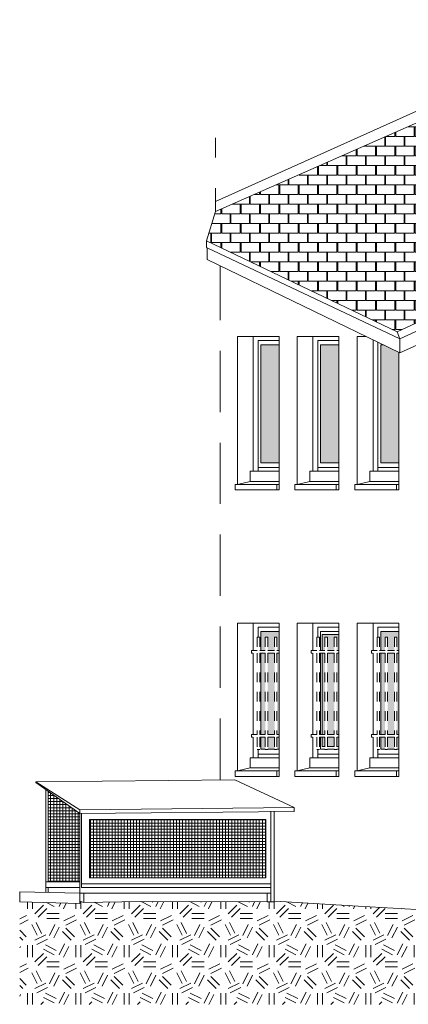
# Model space of a CAD drawing. Extents: x 1304067 to 1304684, y 94 to 123.
# Tile 37 of 57: x 1304399.72 to 1304403.74, y 100.61 to 110.81. Entities that reach past the tile are written whole.
import ezdxf

# ---------------------------------------------------------------- set-up
doc = ezdxf.new("R2010")
doc.units = 0
doc.header["$LTSCALE"] = 0.1
doc.linetypes.add('CACHE', pattern=[9.525, 6.35, -3.175])
doc.linetypes.add('Grille', pattern=[0.4, 0.2, -0.2])
for name, color, linetype, lineweight in [('_Fenêtres', 39, 'Continuous', 9), ('_Fenêtres_Habillage', 7, 'Continuous', 9), ('_TN', 37, 'Continuous', 9), ('_Toiture', 250, 'Continuous', 9), ('Bâti_Hachure', 254, 'Continuous', 9), ('Bâti_Ligne', 7, 'Continuous', 9), ('Garde-corps', 251, 'Grille', 9)]:
    doc.layers.add(name, color=color, linetype=linetype, lineweight=lineweight)
doc.layers.add('_Toiture_Habillage', color=7, linetype='Continuous', lineweight=9, true_color=0xa84e24)

msp = doc.modelspace()

# ---------------------------------------------------------------- hatches: boundary and pattern name
at = {"layer": '_Fenêtres_Habillage'}
h = msp.add_hatch(color=155, dxfattribs=at)
h.dxf.hatch_style = 1
h.set_gradient(color1=(76, 114, 153), name='CYLINDER')
h.paths.add_polyline_path([(1304402.213, 107.442), (1304402.401, 107.442), (1304402.401, 106.221), (1304402.213, 106.221)])
h = msp.add_hatch(color=155, dxfattribs=at)
h.dxf.hatch_style = 1
h.set_gradient(color1=(76, 114, 153), name='CYLINDER')
h.paths.add_polyline_path([(1304402.83, 107.442), (1304403.019, 107.442), (1304403.019, 106.221), (1304402.83, 106.221)])
h = msp.add_hatch(color=155, dxfattribs=at)
h.dxf.hatch_style = 1
h.set_gradient(color1=(76, 114, 153), name='CYLINDER')
h.paths.add_polyline_path([(1304403.641, 107.365), (1304403.482, 107.442), (1304403.453, 107.442), (1304403.453, 106.221), (1304403.641, 106.221)])
h = msp.add_hatch(color=155, dxfattribs=at)
h.dxf.hatch_style = 1
h.set_gradient(color1=(76, 114, 153), name='CYLINDER')
h.paths.add_polyline_path([(1304402.355, 104.248), (1304402.284, 104.248), (1304402.284, 103.407), (1304402.355, 103.407)])
h.paths.add_polyline_path([(1304402.401, 104.277), (1304402.401, 104.473), (1304402.213, 104.473), (1304402.213, 104.277), (1304402.259, 104.277), (1304402.259, 104.414), (1304402.284, 104.414), (1304402.284, 104.277), (1304402.355, 104.277), (1304402.355, 104.414), (1304402.38, 104.414), (1304402.38, 104.277)])
h.paths.add_polyline_path([(1304402.213, 104.248), (1304402.213, 103.407), (1304402.259, 103.407), (1304402.259, 104.248)])
h.paths.add_polyline_path([(1304402.401, 103.407), (1304402.401, 104.248), (1304402.38, 104.248), (1304402.38, 103.407)])
h.paths.add_polyline_path([(1304402.284, 103.253), (1304402.355, 103.253), (1304402.355, 103.379), (1304402.284, 103.379)])
h.paths.add_polyline_path([(1304402.38, 103.253), (1304402.401, 103.253), (1304402.401, 103.379), (1304402.38, 103.379)])
h.paths.add_polyline_path([(1304402.213, 103.379), (1304402.213, 103.253), (1304402.259, 103.253), (1304402.259, 103.379)])
h = msp.add_hatch(color=155, dxfattribs=at)
h.dxf.hatch_style = 1
h.set_gradient(color1=(76, 114, 153), name='CYLINDER')
h.paths.add_polyline_path([(1304402.972, 104.248), (1304402.902, 104.248), (1304402.902, 103.407), (1304402.972, 103.407)])
h.paths.add_polyline_path([(1304403.019, 104.277), (1304403.019, 104.443), (1304402.849, 104.443), (1304402.849, 104.277), (1304402.876, 104.277), (1304402.876, 104.414), (1304402.902, 104.414), (1304402.902, 104.277), (1304402.972, 104.277), (1304402.972, 104.414), (1304402.998, 104.414), (1304402.998, 104.277)])
h.paths.add_polyline_path([(1304402.849, 104.248), (1304402.849, 103.407), (1304402.876, 103.407), (1304402.876, 104.248)])
h.paths.add_polyline_path([(1304403.019, 103.407), (1304403.019, 104.248), (1304402.998, 104.248), (1304402.998, 103.407)])
h.paths.add_polyline_path([(1304402.902, 103.283), (1304402.972, 103.283), (1304402.972, 103.379), (1304402.902, 103.379)])
h.paths.add_polyline_path([(1304402.998, 103.283), (1304403.019, 103.283), (1304403.019, 103.379), (1304402.998, 103.379)])
h.paths.add_polyline_path([(1304402.849, 103.379), (1304402.849, 103.283), (1304402.876, 103.283), (1304402.876, 103.379)])
h = msp.add_hatch(color=155, dxfattribs=at)
h.dxf.hatch_style = 1
h.set_gradient(color1=(76, 114, 153), name='CYLINDER')
h.paths.add_polyline_path([(1304403.595, 104.248), (1304403.524, 104.248), (1304403.524, 103.407), (1304403.595, 103.407)])
h.paths.add_polyline_path([(1304403.641, 104.277), (1304403.641, 104.473), (1304403.453, 104.473), (1304403.453, 104.277), (1304403.499, 104.277), (1304403.499, 104.414), (1304403.524, 104.414), (1304403.524, 104.277), (1304403.595, 104.277), (1304403.595, 104.414), (1304403.62, 104.414), (1304403.62, 104.277)])
h.paths.add_polyline_path([(1304403.453, 104.248), (1304403.453, 103.407), (1304403.499, 103.407), (1304403.499, 104.248)])
h.paths.add_polyline_path([(1304403.641, 103.407), (1304403.641, 104.248), (1304403.62, 104.248), (1304403.62, 103.407)])
h.paths.add_polyline_path([(1304403.524, 103.253), (1304403.595, 103.253), (1304403.595, 103.379), (1304403.524, 103.379)])
h.paths.add_polyline_path([(1304403.62, 103.253), (1304403.641, 103.253), (1304403.641, 103.379), (1304403.62, 103.379)])
h.paths.add_polyline_path([(1304403.453, 103.379), (1304403.453, 103.253), (1304403.499, 103.253), (1304403.499, 103.379)])
at = {"layer": '_TN'}
h = msp.add_hatch(dxfattribs=at)
h.set_pattern_fill('G_GEOLOG_2', color=256, scale=0.5)
h.set_pattern_definition([(0, (0, 0), (0.5, 0.5), [0.125, -0.375]), (0, (0, 0.05), (0.5, 0.5), [0.125, -0.375]), (90, (0.3, 0.1), (-0.5, 0.5), [0.125, -0.375]), (90, (0.35, 0.1), (-0.5, 0.5), [0.125, -0.375]), (45, (0.375, 0.05), (6e-17, 0.50000000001), [0.125, -0.582106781]), (45, (0.41, 0.015), (6e-17, 0.50000000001), [0.125, -0.582106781]), (135, (0.25, 0.275), (-0.50000000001, 6e-17), [0.125, -0.582106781]), (135, (0.285, 0.31), (-0.50000000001, 6e-17), [0.125, -0.582106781]), (26.5650512, (0.375, 0.275), (0.5, 2e-10), [0.125, -0.9930339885]), (26.5650512, (0.395, 0.23), (0.5, 2e-10), [0.125, -0.9930339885]), (26.5650512, (0.175, 0.475), (0.5, 2e-10), [0.125, -0.9930339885]), (26.5650512, (0.195, 0.43), (0.5, 2e-10), [0.125, -0.9930339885]), (63.43494882, (0.125, 0.125), (2.5e-11, 0.5), [0.125, -0.9930339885]), (63.43494882, (0.17, 0.1), (2.5e-11, 0.5), [0.125, -0.9930339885]), (63.43494882, (0.07, 0.3), (2.5e-11, 0.5), [0.125, -0.9930339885]), (63.43494882, (0.025, 0.325), (2.5e-11, 0.5), [0.125, -0.9930339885]), (116.5650512, (0.445, 0.345), (-2e-10, 0.5), [0.125, -0.9930339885]), (116.5650512, (0.4, 0.325), (-2e-10, 0.5), [0.125, -0.9930339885]), (153.43494882, (0.075, 0.125), (-0.5, 2.5e-11), [0.125, -0.9930339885]), (153.43494882, (0.095, 0.17), (-0.5, 2.5e-11), [0.125, -0.9930339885])])
h.paths.add_polyline_path([(1304410.324, 101.792), (1304408.746, 101.704), (1304408.286, 101.667), (1304406.046, 101.681), (1304404.329, 101.665), (1304403.897, 101.583), (1304403.825, 101.594), (1304403.221, 101.628), (1304402.418, 101.676), (1304402.351, 101.672), (1304402.28, 101.672), (1304400.971, 101.676), (1304400.383, 101.667), (1304400.35, 101.675), (1304400.341, 101.656), (1304399.718, 101.674), (1304399.718, 100.611), (1304410.324, 100.611)])
at = {"layer": '_Toiture_Habillage'}
h = msp.add_hatch(dxfattribs=at)
h.set_pattern_fill('G_TUILE_6', color=256, scale=0.2)
h.set_pattern_definition([(90, (0, 0), (-0.2, 0.2), [0.1, -0.1]), (90, (0.008, 0), (-0.2, 0.2), [0.1, -0.1]), (0, (0, 0.1), (0.2, 0.2), [0.096, -0.104]), (0, (0.104, 0.1), (0.2, 0.2), [0.096, -0.104]), (90, (0.096, 0.1), (-0.2, 0.2), [0.1, -0.1]), (90, (0.104, 0.1), (-0.2, 0.2), [0.1, -0.1]), (0, (0.008, 0), (0.2, 0.2), [0.192, -0.008])])
h.paths.add_polyline_path([(1304405.933, 110.671), (1304401.745, 108.823), (1304401.652, 108.52), (1304403.623, 107.578), (1304405.931, 108.649)])
at = {"layer": 'Bâti_Hachure'}
h = msp.add_hatch(dxfattribs=at)
h.set_pattern_fill('NET', color=256, scale=0.01)
h.set_pattern_definition([(0, (42.347357, 0), (0, 0.03175), []), (90, (42.347357, 0), (-0.03175, 2e-18), [])])
h.paths.add_polyline_path([(1304400.341, 102.585), (1304400.014, 102.818), (1304400.014, 101.881), (1304400.341, 101.881)])
h.paths.add_polyline_path([(1304402.266, 102.524), (1304400.439, 102.524), (1304400.439, 101.922), (1304402.266, 101.922)])

# ---------------------------------------------------------------- linework, layer by layer
at = {"layer": '_Fenêtres', "flags": 128}
for points in [[(1304402.401, 107.488), (1304402.184, 107.488), (1304402.184, 106.133)], [(1304402.401, 106.221), (1304402.213, 106.221), (1304402.213, 107.442), (1304402.401, 107.442)], [(1304403.019, 107.488), (1304402.802, 107.488), (1304402.802, 106.133)], [(1304403.019, 106.221), (1304402.83, 106.221), (1304402.83, 107.442), (1304403.019, 107.442)], [(1304403.424, 107.47), (1304403.424, 106.133)], [(1304403.641, 106.221), (1304403.453, 106.221), (1304403.453, 107.442), (1304403.482, 107.442)], [(1304402.184, 106.171), (1304402.401, 106.171)], [(1304402.802, 106.171), (1304403.019, 106.171)], [(1304403.424, 106.171), (1304403.641, 106.171)], [(1304402.401, 104.519), (1304402.184, 104.519), (1304402.184, 104.414)], [(1304402.213, 104.277), (1304402.213, 104.473), (1304402.401, 104.473)], [(1304403.019, 104.519), (1304402.802, 104.519), (1304402.802, 104.414)], [(1304402.83, 104.277), (1304402.83, 104.473), (1304403.019, 104.473)], [(1304402.849, 104.277), (1304402.849, 104.443), (1304403.019, 104.443)], [(1304403.641, 104.519), (1304403.424, 104.519), (1304403.424, 104.414)], [(1304403.453, 104.277), (1304403.453, 104.473), (1304403.641, 104.473)], [(1304402.213, 103.407), (1304402.213, 104.248)], [(1304402.83, 103.407), (1304402.83, 104.248)], [(1304402.849, 103.407), (1304402.849, 104.248)], [(1304403.453, 103.407), (1304403.453, 104.248)], [(1304402.259, 103.253), (1304402.213, 103.253), (1304402.213, 103.379)], [(1304402.876, 103.253), (1304402.83, 103.253), (1304402.83, 103.379)], [(1304402.876, 103.283), (1304402.849, 103.283), (1304402.849, 103.379)], [(1304403.499, 103.253), (1304403.453, 103.253), (1304403.453, 103.379)], [(1304402.184, 103.252), (1304402.184, 103.164)], [(1304402.355, 103.253), (1304402.284, 103.253)], [(1304402.401, 103.253), (1304402.38, 103.253)], [(1304402.802, 103.252), (1304402.802, 103.164)], [(1304402.972, 103.283), (1304402.902, 103.283)], [(1304402.972, 103.253), (1304402.902, 103.253)], [(1304403.019, 103.283), (1304402.998, 103.283)], [(1304403.019, 103.253), (1304402.998, 103.253)], [(1304403.424, 103.252), (1304403.424, 103.164)], [(1304403.595, 103.253), (1304403.524, 103.253)], [(1304403.641, 103.253), (1304403.62, 103.253)], [(1304402.184, 103.203), (1304402.401, 103.203)], [(1304402.802, 103.203), (1304403.019, 103.203)], [(1304403.424, 103.203), (1304403.641, 103.203)]]:
    msp.add_lwpolyline(points, dxfattribs=at)
at = {"layer": '_TN', "elevation": 0, "flags": 128}
for points in [[(1304399.718, 101.674), (1304400.341, 101.656)], [(1304400.341, 101.656), (1304400.35, 101.675), (1304400.383, 101.667)], [(1304400.383, 101.667), (1304400.971, 101.676), (1304402.28, 101.672), (1304402.351, 101.672)], [(1304403.825, 101.594), (1304403.221, 101.628), (1304402.418, 101.676), (1304402.351, 101.672)]]:
    msp.add_lwpolyline(points, dxfattribs=at)
at = {"layer": '_Toiture', "elevation": 0, "flags": 128}
for points in [[(1304405.934, 110.81), (1304401.745, 108.927)], [(1304410.323, 108.817), (1304406.064, 110.729), (1304401.745, 108.823)], [(1304406.056, 108.707), (1304403.623, 107.578)], [(1304403.623, 107.578), (1304401.652, 108.52)], [(1304406.056, 108.605), (1304403.65, 107.503)], [(1304403.65, 107.503), (1304401.657, 108.447)], [(1304406.056, 108.446), (1304403.652, 107.359)], [(1304403.652, 107.359), (1304401.657, 108.326)], [(1304403.65, 107.503), (1304403.623, 107.578)], [(1304403.652, 107.359), (1304403.652, 107.504)], [(1304399.886, 102.917), (1304401.944, 102.938)], [(1304400.34, 102.626), (1304399.886, 102.917)], [(1304399.886, 102.917), (1304399.886, 102.909)], [(1304400.34, 102.586), (1304399.886, 102.909)], [(1304402.559, 102.649), (1304401.944, 102.938)], [(1304402.559, 102.649), (1304402.559, 102.61), (1304400.34, 102.586), (1304400.34, 102.626), (1304402.559, 102.649)]]:
    msp.add_lwpolyline(points, dxfattribs=at)
at = {"layer": 'Bâti_Ligne', "linetype": 'CACHE', "elevation": 0, "flags": 128}
for points in [[(1304401.657, 108.447), (1304401.657, 108.447), (1304401.652, 108.449), (1304401.652, 108.52), (1304401.745, 108.823), (1304401.745, 109.587)], [(1304401.792, 102.936), (1304401.792, 108.261)]]:
    msp.add_lwpolyline(points, dxfattribs=at)
at = {"layer": 'Bâti_Ligne', "elevation": 0, "flags": 128}
for points in [[(1304401.657, 108.447), (1304401.657, 108.326)], [(1304402.134, 107.528), (1304402.134, 106.133)], [(1304402.752, 107.528), (1304402.752, 106.133)], [(1304403.374, 107.494), (1304403.374, 106.133)], [(1304401.971, 105.996), (1304402.102, 106.028)], [(1304402.377, 105.996), (1304402.377, 105.939)], [(1304402.589, 105.996), (1304402.719, 106.028)], [(1304402.994, 105.996), (1304402.994, 105.939)], [(1304403.211, 105.996), (1304403.342, 106.028)], [(1304403.617, 105.996), (1304403.617, 105.939)], [(1304402.134, 104.559), (1304402.134, 104.277)], [(1304402.752, 104.559), (1304402.752, 104.277)], [(1304403.374, 104.559), (1304403.374, 104.277)], [(1304402.134, 104.248), (1304402.134, 103.407)], [(1304402.752, 104.248), (1304402.752, 103.407)], [(1304403.374, 104.248), (1304403.374, 103.407)], [(1304402.134, 103.379), (1304402.134, 103.164)], [(1304402.752, 103.379), (1304402.752, 103.164)], [(1304403.374, 103.379), (1304403.374, 103.164)], [(1304401.971, 103.028), (1304402.102, 103.06)], [(1304402.377, 103.028), (1304402.377, 102.97)], [(1304402.589, 103.028), (1304402.719, 103.06)], [(1304402.994, 103.028), (1304402.994, 102.97)], [(1304403.211, 103.028), (1304403.342, 103.06)], [(1304403.617, 103.028), (1304403.617, 102.97)], [(1304399.989, 102.835), (1304399.989, 101.771)], [(1304400.014, 102.818), (1304400.014, 101.881)], [(1304402.318, 102.612), (1304402.318, 101.672)], [(1304402.351, 102.612), (1304402.351, 101.672)], [(1304400.341, 102.586), (1304400.341, 101.656)], [(1304402.318, 101.82), (1304400.356, 101.82), (1304400.356, 102.587)], [(1304402.266, 102.524), (1304400.439, 102.524)], [(1304402.266, 102.524), (1304402.266, 101.922), (1304400.439, 101.922), (1304400.439, 102.524)], [(1304399.989, 101.881), (1304400.341, 101.881)], [(1304399.989, 101.821), (1304400.341, 101.821)], [(1304400.014, 101.821), (1304400.014, 101.77)], [(1304402.318, 101.859), (1304400.356, 101.859)], [(1304402.318, 101.762), (1304400.341, 101.762), (1304399.718, 101.778), (1304399.718, 101.674)], [(1304400.383, 101.762), (1304400.383, 101.667)], [(1304402.28, 101.762), (1304402.28, 101.672)]]:
    msp.add_lwpolyline(points, dxfattribs=at)
at = {"layer": 'Bâti_Ligne', "elevation": 0}
for points in [[(1304402.401, 105.996), (1304401.971, 105.996), (1304401.971, 107.528), (1304402.401, 107.528)], [(1304403.019, 105.996), (1304402.589, 105.996), (1304402.589, 107.528), (1304403.019, 107.528)], [(1304402.401, 103.028), (1304401.971, 103.028), (1304401.971, 104.559), (1304402.401, 104.559)], [(1304403.019, 103.028), (1304402.589, 103.028), (1304402.589, 104.559), (1304403.019, 104.559)], [(1304403.641, 103.028), (1304403.211, 103.028), (1304403.211, 104.559), (1304403.641, 104.559)]]:
    msp.add_lwpolyline(points, close=True, dxfattribs=at)
msp.add_lwpolyline([(1304403.641, 107.365), (1304403.641, 105.996), (1304403.211, 105.996), (1304403.211, 107.528), (1304403.304, 107.528)], dxfattribs=at)
at = {"layer": 'Bâti_Ligne', "flags": 128}
for points in [[(1304402.401, 106.028), (1304402.102, 106.028), (1304402.102, 106.133), (1304402.401, 106.133)], [(1304403.019, 106.028), (1304402.719, 106.028), (1304402.719, 106.133), (1304403.019, 106.133)], [(1304403.641, 106.028), (1304403.342, 106.028), (1304403.342, 106.133), (1304403.641, 106.133)], [(1304402.401, 103.06), (1304402.102, 103.06), (1304402.102, 103.164), (1304402.401, 103.164)], [(1304403.019, 103.06), (1304402.719, 103.06), (1304402.719, 103.164), (1304403.019, 103.164)], [(1304403.641, 103.06), (1304403.342, 103.06), (1304403.342, 103.164), (1304403.641, 103.164)]]:
    msp.add_lwpolyline(points, dxfattribs=at)
for points in [[(1304402.401, 105.996), (1304401.947, 105.996), (1304401.947, 105.939), (1304402.401, 105.939)], [(1304403.019, 105.996), (1304402.564, 105.996), (1304402.564, 105.939), (1304403.019, 105.939)], [(1304403.641, 105.996), (1304403.187, 105.996), (1304403.187, 105.939), (1304403.641, 105.939)], [(1304402.401, 103.028), (1304401.947, 103.028), (1304401.947, 102.97), (1304402.401, 102.97)], [(1304403.019, 103.028), (1304402.564, 103.028), (1304402.564, 102.97), (1304403.019, 102.97)], [(1304403.641, 103.028), (1304403.187, 103.028), (1304403.187, 102.97), (1304403.641, 102.97)]]:
    msp.add_lwpolyline(points, close=True, dxfattribs=at)
at = {"layer": 'Garde-corps', "elevation": 0, "flags": 128}
for points in [[(1304402.202, 104.414), (1304402.176, 104.414)], [(1304402.176, 104.414), (1304402.176, 104.277)], [(1304402.202, 104.414), (1304402.202, 104.277)], [(1304402.284, 104.414), (1304402.259, 104.414)], [(1304402.259, 104.414), (1304402.259, 104.277)], [(1304402.284, 104.414), (1304402.284, 104.277)], [(1304402.355, 104.414), (1304402.355, 104.277)], [(1304402.38, 104.414), (1304402.355, 104.414)], [(1304402.38, 104.414), (1304402.38, 104.277)], [(1304402.819, 104.414), (1304402.794, 104.414)], [(1304402.794, 104.414), (1304402.794, 104.277)], [(1304402.819, 104.414), (1304402.819, 104.277)], [(1304402.902, 104.414), (1304402.876, 104.414)], [(1304402.876, 104.414), (1304402.876, 104.277)], [(1304402.902, 104.414), (1304402.902, 104.277)], [(1304402.972, 104.414), (1304402.972, 104.277)], [(1304402.998, 104.414), (1304402.972, 104.414)], [(1304402.998, 104.414), (1304402.998, 104.277)], [(1304403.442, 104.414), (1304403.416, 104.414)], [(1304403.416, 104.414), (1304403.416, 104.277)], [(1304403.442, 104.414), (1304403.442, 104.277)], [(1304403.524, 104.414), (1304403.499, 104.414)], [(1304403.499, 104.414), (1304403.499, 104.277)], [(1304403.524, 104.414), (1304403.524, 104.277)], [(1304403.595, 104.414), (1304403.595, 104.277)], [(1304403.62, 104.414), (1304403.595, 104.414)], [(1304403.62, 104.414), (1304403.62, 104.277)], [(1304402.176, 104.277), (1304402.117, 104.277), (1304402.117, 104.248), (1304402.176, 104.248)], [(1304402.176, 104.248), (1304402.176, 103.407)], [(1304402.259, 104.277), (1304402.202, 104.277)], [(1304402.202, 104.248), (1304402.202, 103.407)], [(1304402.259, 104.248), (1304402.202, 104.248)], [(1304402.259, 104.248), (1304402.259, 103.407)], [(1304402.355, 104.277), (1304402.284, 104.277)], [(1304402.284, 104.248), (1304402.284, 103.407)], [(1304402.355, 104.248), (1304402.284, 104.248)], [(1304402.401, 104.277), (1304402.38, 104.277)], [(1304402.38, 104.248), (1304402.38, 103.407)], [(1304402.401, 104.248), (1304402.38, 104.248)], [(1304402.794, 104.277), (1304402.734, 104.277), (1304402.734, 104.248), (1304402.794, 104.248)], [(1304402.794, 104.248), (1304402.794, 103.407)], [(1304402.876, 104.277), (1304402.819, 104.277)], [(1304402.819, 104.248), (1304402.819, 103.407)], [(1304402.876, 104.248), (1304402.819, 104.248)], [(1304402.876, 104.248), (1304402.876, 103.407)], [(1304402.972, 104.277), (1304402.902, 104.277)], [(1304402.902, 104.248), (1304402.902, 103.407)], [(1304402.972, 104.248), (1304402.902, 104.248)], [(1304403.019, 104.277), (1304402.998, 104.277)], [(1304402.998, 104.248), (1304402.998, 103.407)], [(1304403.019, 104.248), (1304402.998, 104.248)], [(1304403.416, 104.277), (1304403.357, 104.277), (1304403.357, 104.248), (1304403.416, 104.248)], [(1304403.416, 104.248), (1304403.416, 103.407)], [(1304403.499, 104.277), (1304403.442, 104.277)], [(1304403.442, 104.248), (1304403.442, 103.407)], [(1304403.499, 104.248), (1304403.442, 104.248)], [(1304403.499, 104.248), (1304403.499, 103.407)], [(1304403.595, 104.277), (1304403.524, 104.277)], [(1304403.524, 104.248), (1304403.524, 103.407)], [(1304403.595, 104.248), (1304403.524, 104.248)], [(1304403.641, 104.277), (1304403.62, 104.277)], [(1304403.62, 104.248), (1304403.62, 103.407)], [(1304403.641, 104.248), (1304403.62, 104.248)], [(1304402.176, 103.407), (1304402.117, 103.407), (1304402.117, 103.379), (1304402.176, 103.379)], [(1304402.176, 103.379), (1304402.176, 103.252)], [(1304402.259, 103.407), (1304402.202, 103.407)], [(1304402.259, 103.379), (1304402.202, 103.379)], [(1304402.202, 103.379), (1304402.202, 103.252)], [(1304402.259, 103.379), (1304402.259, 103.252)], [(1304402.355, 103.407), (1304402.284, 103.407)], [(1304402.355, 103.379), (1304402.284, 103.379)], [(1304402.284, 103.379), (1304402.284, 103.252)], [(1304402.401, 103.407), (1304402.38, 103.407)], [(1304402.38, 103.379), (1304402.38, 103.252)], [(1304402.401, 103.379), (1304402.38, 103.379)], [(1304402.794, 103.407), (1304402.734, 103.407), (1304402.734, 103.379), (1304402.794, 103.379)], [(1304402.794, 103.379), (1304402.794, 103.252)], [(1304402.876, 103.407), (1304402.819, 103.407)], [(1304402.876, 103.379), (1304402.819, 103.379)], [(1304402.819, 103.379), (1304402.819, 103.252)], [(1304402.876, 103.379), (1304402.876, 103.252)], [(1304402.972, 103.407), (1304402.902, 103.407)], [(1304402.972, 103.379), (1304402.902, 103.379)], [(1304402.902, 103.379), (1304402.902, 103.252)], [(1304403.019, 103.407), (1304402.998, 103.407)], [(1304402.998, 103.379), (1304402.998, 103.252)], [(1304403.019, 103.379), (1304402.998, 103.379)], [(1304403.416, 103.407), (1304403.357, 103.407), (1304403.357, 103.379), (1304403.416, 103.379)], [(1304403.416, 103.379), (1304403.416, 103.252)], [(1304403.499, 103.407), (1304403.442, 103.407)], [(1304403.499, 103.379), (1304403.442, 103.379)], [(1304403.442, 103.379), (1304403.442, 103.252)], [(1304403.499, 103.379), (1304403.499, 103.252)], [(1304403.595, 103.407), (1304403.524, 103.407)], [(1304403.595, 103.379), (1304403.524, 103.379)], [(1304403.524, 103.379), (1304403.524, 103.252)], [(1304403.641, 103.407), (1304403.62, 103.407)], [(1304403.62, 103.379), (1304403.62, 103.252)], [(1304403.641, 103.379), (1304403.62, 103.379)], [(1304402.202, 103.252), (1304402.176, 103.252)], [(1304402.284, 103.252), (1304402.259, 103.252)], [(1304402.38, 103.252), (1304402.355, 103.252)], [(1304402.819, 103.252), (1304402.794, 103.252)], [(1304402.902, 103.252), (1304402.876, 103.252)], [(1304402.998, 103.252), (1304402.972, 103.252)], [(1304403.442, 103.252), (1304403.416, 103.252)], [(1304403.524, 103.252), (1304403.499, 103.252)], [(1304403.62, 103.252), (1304403.595, 103.252)]]:
    msp.add_lwpolyline(points, dxfattribs=at)
at = {"layer": 'Garde-corps', "flags": 128}
for points in [[(1304402.355, 104.248), (1304402.355, 103.407)], [(1304402.972, 104.248), (1304402.972, 103.407)], [(1304403.595, 104.248), (1304403.595, 103.407)], [(1304402.355, 103.379), (1304402.355, 103.252)], [(1304402.972, 103.379), (1304402.972, 103.252)], [(1304403.595, 103.379), (1304403.595, 103.252)]]:
    msp.add_lwpolyline(points, dxfattribs=at)

doc.saveas('drawing.dxf')
